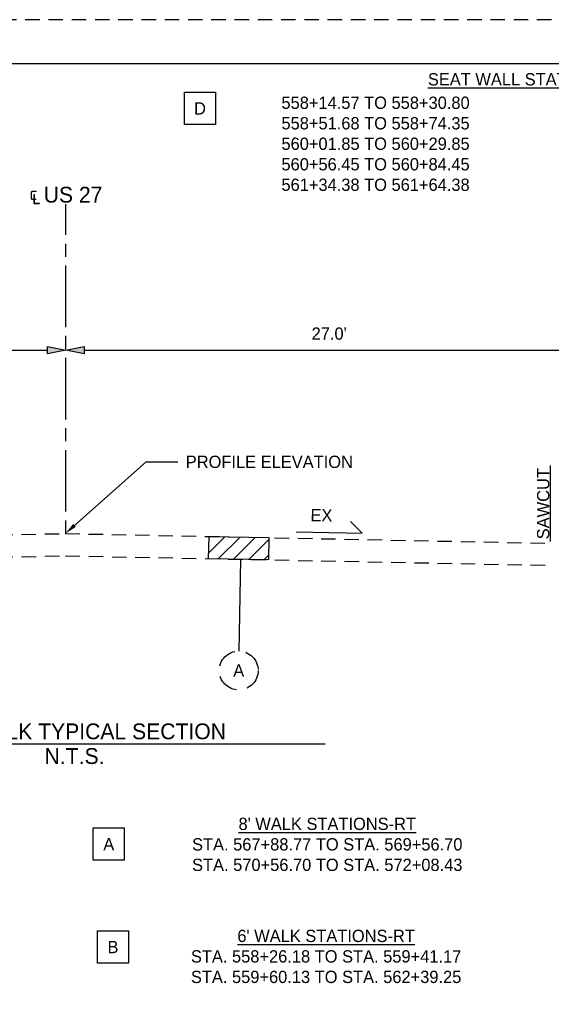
# Paper-space layout '113851GY001' of a CAD drawing. Header units: feet. Extents: x 0 to 55.7, y 0 to 22.
# Tile 12 of 21: x 16.6 to 22.7, y 10.8 to 22. Entities that reach past the tile are written whole.
import ezdxf
from ezdxf import colors
from ezdxf.entities.mleader import LeaderData, LeaderLine
from ezdxf.enums import TextEntityAlignment as Align
from ezdxf.math import Vec2, Vec3

# ---------------------------------------------------------------- set-up
doc = ezdxf.new("R2010")
doc.units = ezdxf.units.FT
doc.header["$MEASUREMENT"] = 0
for name, pattern in [('CL', [2, 0.3, -0.15, 1.4, -0.15]), ('DASHED2', [0.375, 0.25, -0.125]), ('OhDOT_USTN3', [0.22, 0.165, -0.055])]:
    doc.linetypes.add(name, pattern=pattern)
for name, color, linetype in [('C-ANNO-TEXT', 7, 'Continuous'), ('SH_Border', 7, 'Continuous'), ('SH_Cut_Line', 7, 'OhDOT_USTN3'), ('SH_Data', 7, 'Continuous'), ('SH_Text', 7, 'Continuous'), ('TX_P_1', 7, 'Continuous'), ('TX_P_20', 7, 'Continuous'), ('TX_X_1', 7, 'Continuous'), ('XS_X_Pavt', 133, 'OhDOT_USTN3')]:
    doc.layers.add(name, color=color, linetype=linetype)
doc.styles.add('Font 70-Main Title', font='txt', dxfattribs={"width": 1.15, "height": 0.25})
doc.styles.add('Slanted-Normal', font='font31.shx', dxfattribs={"height": 0.14})
doc.styles.add('Straight-Normal', font='font30.shx', dxfattribs={"height": 0.14})
doc.styles.add('Straight-Sub Title', font='font30.shx', dxfattribs={"height": 0.17})

# ---------------------------------------------------------------- blocks, each defined once
blk = doc.blocks.new('BLKWO')
at = {"layer": 'SH_Border', "color": 7, "linetype": 'Continuous', "flags": 128}
blk.add_lwpolyline([(2, 21.5), (33.5, 21.5), (33.5, 0.5), (2, 0.5), (2, 21.5)], close=True, dxfattribs=at)
at = {"layer": 'SH_Cut_Line', "color": 7, "linetype": 'OhDOT_USTN3', "flags": 128}
blk.add_lwpolyline([(0, 0), (34, 0), (34, 22), (0, 22), (0, 0)], close=True, dxfattribs=at)
at = {"layer": 'SH_Data', "style": 'Straight-Normal'}
for tag, p in [('CALCULATED', (32.989, 21.02)), ('CHECKED', (33.489, 21.02))]:
    blk.add_attdef(tag, text='', height=0.14, rotation=90, dxfattribs=at).set_placement(p, align=Align.BOTTOM_CENTER)
at = {"layer": 'SH_Data', "style": 'Font 70-Main Title', "width": 1.15}
for tag, p in [('TITLEAREA2M', (33, 13.292)), ('TITLEAREA1', (33, 3.792))]:
    blk.add_attdef(tag, text='', height=0.25, rotation=90, dxfattribs=at).set_placement(p, align=Align.MIDDLE_CENTER)
at = {"layer": 'SH_Data', "style": 'Straight-Sub Title'}
for tag, p in [('SHEETNO', (33.02, 1.003)), ('SHEETTOTAL', (33.02, 0.663))]:
    blk.add_attdef(tag, text='', height=0.17, dxfattribs=at).set_placement(p, align=Align.BOTTOM_CENTER)

psp = doc.layouts.new('113851GY001')

# ---------------------------------------------------------------- hatches: boundary and pattern name
h = psp.add_hatch(color=256)
h.dxf.hatch_style = 1
h.paths.add_polyline_path([(17.15775, 18.23783), (16.94775, 18.19583), (16.94775, 18.27983)])
h = psp.add_hatch(color=256)
h.dxf.hatch_style = 1
h.paths.add_polyline_path([(17.15775, 18.23783), (17.36775, 18.27983), (17.36775, 18.19583)])
at = {"layer": 'TX_X_1'}
h = psp.add_hatch(dxfattribs=at)
h.set_pattern_fill('HATCH', color=256, scale=0.015, style=0, pattern_type=2)
h.set_pattern_definition([(45, (7.2404, 15.16721), (-0.0883848, 0.0883848), [])])
h.paths.add_polyline_path([(19.47008, 16.10323), (19.46501, 15.84991), (18.78426, 15.86353), (18.78933, 16.11684)])

# ---------------------------------------------------------------- linework, layer by layer
at = {"layer": 'C-ANNO-TEXT', "linetype": 'Continuous'}
for p, q in [((11.37615, 18.23783), (16.94775, 18.23783)), ((17.36775, 18.23783), (22.94775, 18.23783))]:
    psp.add_line(p, q, dxfattribs=at)
at = {"layer": 'SH_Text', "linetype": 'CL', "ltscale": 0.5}
psp.add_lwpolyline([(17.15775, 16.14973), (17.15775, 19.89973)], dxfattribs=at)
at = {"layer": 'TX_P_1'}
psp.add_line((14.43847, 13.75748), (20.11019, 13.75748), dxfattribs=at)
at = {"layer": 'TX_P_1', "flags": 128}
for points in [[(18.50879, 21.17406), (18.86274, 21.17406), (18.86274, 20.80565), (18.50879, 20.80565)], [(17.46973, 12.79788), (17.82369, 12.79788), (17.82369, 12.42947), (17.46973, 12.42947)], [(17.51763, 11.62658), (17.87158, 11.62658), (17.87158, 11.25817), (17.51763, 11.25817)]]:
    psp.add_lwpolyline(points, close=True, dxfattribs=at)
at = {"layer": 'TX_P_20'}
for points in [[(17.15775, 18.23783), (16.94775, 18.19583), (16.94775, 18.27983), (17.15775, 18.23783)], [(17.15775, 18.23783), (17.36775, 18.27983), (17.36775, 18.19583), (17.15775, 18.23783)], [(22.6803, 16.05966), (22.6803, 16.92466)], [(19.78257, 16.16901), (20.53242, 16.15402), (20.39984, 16.2866)]]:
    psp.add_lwpolyline(points, dxfattribs=at)
at = {"layer": 'TX_X_1'}
psp.add_line((19.1481, 15.85625), (19.12721, 14.81254), dxfattribs=at)
at = {"layer": 'TX_X_1', "flags": 128}
psp.add_lwpolyline([(19.47008, 16.10323), (19.46501, 15.84991), (18.78426, 15.86353), (18.78933, 16.11684)], close=True, dxfattribs=at)
at = {"layer": 'TX_X_1', "linetype": 'DASHED2'}
psp.add_circle((19.12721, 14.59103), 0.2215, dxfattribs=at)
at = {"layer": 'XS_X_Pavt'}
for points in [[(11.61782, 16.03893), (17.15161, 16.1496), (22.6854, 16.03891)], [(11.61985, 15.78547), (17.15364, 15.89622), (22.68743, 15.7872)]]:
    psp.add_lwpolyline(points, dxfattribs=at)

# ---------------------------------------------------------------- block references
at = {"layer": 'C-ANNO-TEXT'}
psp.add_blockref('BLKWO', (0, 0), dxfattribs=at)

# ---------------------------------------------------------------- texts
at = {"layer": 'C-ANNO-TEXT', "insert": (20.15775, 18.42533), "char_height": 0.14, "attachment_point": 5, "style": 'Straight-Normal'}
psp.add_mtext("\\A1;27.0'", dxfattribs=at)
at = {"layer": 'C-ANNO-TEXT', "insert": (22.59697, 16.48982), "char_height": 0.14, "attachment_point": 5, "rotation": 90, "style": 'Straight-Normal'}
psp.add_mtext('\\A1;SAWCUT', dxfattribs=at)
at = {"layer": 'C-ANNO-TEXT', "insert": (19.94622, 16.43104), "char_height": 0.14, "attachment_point": 1, "rotation": 358.854237, "style": 'Straight-Normal'}
psp.add_mtext_dynamic_manual_height_columns('EX', width=0.3354416, gutter_width=1.5, heights=[0], dxfattribs=at)
at = {"layer": 'SH_Data', "style": 'Slanted-Normal'}
for s, width, gutter_width, insert, char_height, attachment_point in [('D', 0.5064558, 1.5, (18.68576, 20.98986), 0.14, 5), ('A', 0.3393254, 1.005, (19.12721, 14.59103), 0.1407, 5), ('\\A1;SIDEWALK TYPICAL SECTION', 5.8689189, 1.005, (17.25653, 13.80521), 0.18, 8), ('\\A1;N.T.S.', 5.8689189, 1.005, (17.25653, 13.70723), 0.1809, 2), ('A', 0.5064558, 1.5, (17.64671, 12.61368), 0.14, 5), ('B', 0.5064558, 1.5, (17.6946, 11.44237), 0.14, 5)]:
    psp.add_mtext_dynamic_manual_height_columns(s, width=width, gutter_width=gutter_width, heights=[0], dxfattribs=dict(at, insert=insert, char_height=char_height, attachment_point=attachment_point))
at = {"layer": 'SH_Text', "insert": (17.15775, 19.89973), "char_height": 0.18, "attachment_point": 8, "style": 'Slanted-Normal'}
psp.add_mtext('℄ US 27', dxfattribs=at)
at = {"layer": 'TX_P_20', "char_height": 0.14, "style": 'Slanted-Normal'}
for s, width, insert, attachment_point in [('{\\LSEAT WALL STATIONS-RT}', 2.859639, (22.45762, 21.24961), 8), ('558+14.57 TO 558+30.80\\P558+51.68 TO 558+74.35\\P560+01.85 TO 560+29.85\\P560+56.45 TO 560+84.45\\P561+34.38 TO 561+64.38', 3.0650197, (20.68612, 20.58666), 5), ("{\\L8' WALK STATIONS-RT\\P}STA. 567+88.77 TO STA. 569+56.70\\PSTA. 570+56.70 TO STA. 572+08.43", 4.431114, (20.13577, 12.61042), 5), ("{\\L6' WALK STATIONS-RT}\\PSTA. 558+26.18 TO STA. 559+41.17\\PSTA. 559+60.13 TO STA. 562+39.25", 4.04413, (20.12284, 11.33484), 5)]:
    psp.add_mtext_dynamic_manual_height_columns(s, width=width, gutter_width=0.7, heights=[0], dxfattribs=dict(at, insert=insert, attachment_point=attachment_point))

# ---------------------------------------------------------------- leaders
ml = psp.add_multileader_mtext('Standard')
ml.set_content('PROFILE ELEVATION', color=256, style='Slanted-Normal')
ml.set_leader_properties()
ml.build(insert=Vec2(0, 0))
ml.multileader.update_dxf_attribs({"text_right_attachment_type": 6, "dogleg_length": 0.36, "arrow_head_size": 0.14})
ctx = ml.context
ctx.base_point, ctx.char_height, ctx.arrow_head_size, ctx.landing_gap_size, ctx.plane_origin = Vec3(18.43411, 16.96647), 0.14, 0.14, 0.09, Vec3(17.15161, 16.1496)
ctx.right_attachment = 6
notes = []
notes.append((ctx, [(0, (1, 1, 0), (18.07411, 16.96647), (1, 0), 0.36, [(0, [(17.15161, 16.1496)], 0, [])])]))
ctx.mtext.insert, ctx.mtext.flow_direction = Vec3(18.52411, 17.03647), 5
for ctx, leaders in notes:
    for number, flags, end, landing, length, lines in leaders:
        leader = LeaderData()
        leader.index, (leader.has_last_leader_line, leader.has_dogleg_vector, leader.attachment_direction) = number, flags
        leader.last_leader_point, leader.dogleg_vector, leader.dogleg_length = Vec3(end), Vec3(landing), length
        for number, points, colour, breaks in lines:
            line = LeaderLine()
            line.index, line.vertices, line.color, line.breaks = number, Vec3.list(points), colors.encode_raw_color(colour), breaks
            leader.lines.append(line)
        ctx.leaders.append(leader)

doc.saveas('drawing.dxf')
